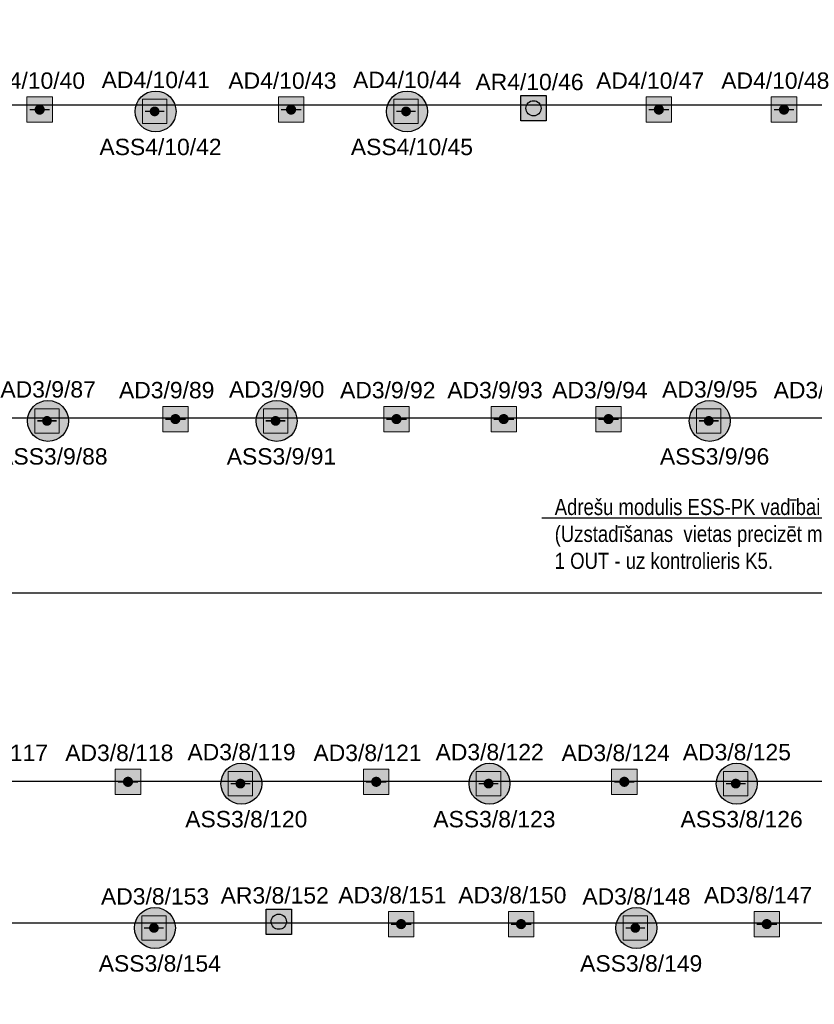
# Model space of a CAD drawing. Header units: millimetres. Extents: x -197461 to 862495, y -970068 to 63888.
# Tile 20 of 205: x -82921 to -72666, y -688434 to -675723. Entities that reach past the tile are written whole.
import ezdxf
from ezdxf import colors
from ezdxf.entities.mleader import LeaderData, LeaderLine
from ezdxf.math import Vec2, Vec3

# ---------------------------------------------------------------- set-up
doc = ezdxf.new("R2010")
doc.units = ezdxf.units.MM
doc.layers.get('0').update_dxf_attribs({"linetype": 'CONTINUOUS'})
doc.layers.add('UAS', color=240, linetype='CONTINUOUS')
doc.styles.add('ARIAL', font='arialbd.ttf')

# ---------------------------------------------------------------- blocks, each defined once
blk = doc.blocks.new('AD-proj')
at = {"lineweight": 5}
blk.add_lwpolyline([(-250, -250), (250, -250), (250, 250), (-250, 250)], close=True, dxfattribs=at)
at = {"const_width": 30}
blk.add_lwpolyline([(-200, 0), (200, 0)], dxfattribs=at)
at = {"const_width": 100}
blk.add_lwpolyline([(-50, 0, 1), (50, 0, 1)], format="xyb", close=True, dxfattribs=at)
blk = doc.blocks.new('AP')
blk.add_hatch(color=256).paths.add_polyline_path([(150, 0, 1), (-150, 0, 1)])
for p, q in [((-250, 250), (250, 250)), ((-250, -250), (-250, 250)), ((250, 250), (250, -250)), ((250, -250), (-250, -250))]:
    blk.add_line(p, q)
blk.add_circle((0, 0), 150)

msp = doc.modelspace()

# ---------------------------------------------------------------- hatches: boundary and pattern name
at = {"layer": 'UAS', "lineweight": 50, "true_color": 0xffffff}
h = msp.add_hatch(color=7, dxfattribs=at)
h.dxf.hatch_style = 1
h.paths.add_polyline_path([(-82696.44238, -676883.60783), (-82630.97144, -676883.60783, 1)], flags=16)
h.paths.add_polyline_path([(-82500.02956, -677047.28518), (-82500.02956, -676719.93048), (-82827.38426, -676719.93048), (-82827.38426, -677047.28518)])
h = msp.add_hatch(color=7, dxfattribs=at)
h.dxf.hatch_style = 1
h.paths.add_polyline_path([(-81148.4096, -676906.85997, -1), (-81211.49653, -676906.85997, -1)], flags=0)
h.paths.add_polyline_path([(-81337.6704, -676749.14264), (-81337.6704, -677064.5773), (-81022.23573, -677064.5773), (-81022.23573, -676749.14264)], flags=16)
h.paths.add_polyline_path([(-80903.37189, -676907.57714, 1), (-81431.4192, -676907.57714, 1)])
h.paths.add_polyline_path([(-81022.23573, -677064.5773), (-81337.6704, -677064.5773), (-81337.6704, -676749.14264), (-81022.23573, -676749.14264)], flags=16)
h = msp.add_hatch(color=7, dxfattribs=at)
h.dxf.hatch_style = 1
h.paths.add_polyline_path([(-79451.74991, -676883.60783), (-79386.27897, -676883.60783, 1)], flags=16)
h.paths.add_polyline_path([(-79255.33709, -677047.28518), (-79255.33709, -676719.93048), (-79582.69178, -676719.93048), (-79582.69178, -677047.28518)])
h = msp.add_hatch(color=7, dxfattribs=at)
h.dxf.hatch_style = 1
h.paths.add_polyline_path([(-77903.71712, -676906.85997, -1), (-77966.80406, -676906.85997, -1)], flags=0)
h.paths.add_polyline_path([(-78092.97792, -676749.14264), (-78092.97792, -677064.5773), (-77777.54326, -677064.5773), (-77777.54326, -676749.14264)], flags=16)
h.paths.add_polyline_path([(-77658.67941, -676907.57714, 1), (-78186.72672, -676907.57714, 1)])
h.paths.add_polyline_path([(-77777.54326, -677064.5773), (-78092.97792, -677064.5773), (-78092.97792, -676749.14264), (-77777.54326, -676749.14264)], flags=16)
h = msp.add_hatch(color=7, dxfattribs=at)
h.dxf.hatch_style = 1
h.paths.add_polyline_path([(-76126.22656, -677030.58545), (-76126.22656, -676703.23075), (-76453.58125, -676703.23075), (-76453.58125, -677030.58545)])
h.paths.add_polyline_path([(-76388.11032, -676866.9081, -1), (-76191.6975, -676866.9081, -1)], flags=16)
h = msp.add_hatch(color=7, dxfattribs=at)
h.dxf.hatch_style = 1
h.paths.add_polyline_path([(-74705.63522, -676883.60783), (-74640.16428, -676883.60783, 1)], flags=16)
h.paths.add_polyline_path([(-74509.2224, -677047.28518), (-74509.2224, -676719.93048), (-74836.5771, -676719.93048), (-74836.5771, -677047.28518)])
h = msp.add_hatch(color=7, dxfattribs=at)
h.dxf.hatch_style = 1
h.paths.add_polyline_path([(-73090.348, -676883.60783), (-73024.87706, -676883.60783, 1)], flags=16)
h.paths.add_polyline_path([(-72893.93518, -677047.28518), (-72893.93518, -676719.93048), (-73221.28988, -676719.93048), (-73221.28988, -677047.28518)])
at = {"layer": 'UAS', "lineweight": 50, "true_color": 0xc7c8ca}
h = msp.add_hatch(color=9, dxfattribs=at)
h.dxf.hatch_style = 1
h.paths.add_polyline_path([(-82537.43998, -680902.32092, -1), (-82600.52691, -680902.32092, -1)], flags=0)
h.paths.add_polyline_path([(-82726.70078, -680744.60358), (-82726.70078, -681060.03825), (-82411.26611, -681060.03825), (-82411.26611, -680744.60358)], flags=16)
h.paths.add_polyline_path([(-82292.40227, -680903.03809, 1), (-82820.44958, -680903.03809, 1)])
h.paths.add_polyline_path([(-82411.26611, -681060.03825), (-82726.70078, -681060.03825), (-82726.70078, -680744.60358), (-82411.26611, -680744.60358)], flags=16)
h = msp.add_hatch(color=9, dxfattribs=at)
h.dxf.hatch_style = 1
h.paths.add_polyline_path([(-79587.56888, -680902.32092, -1), (-79650.65581, -680902.32092, -1)], flags=0)
h.paths.add_polyline_path([(-79776.82968, -680744.60358), (-79776.82968, -681060.03825), (-79461.39501, -681060.03825), (-79461.39501, -680744.60358)], flags=16)
h.paths.add_polyline_path([(-79342.53117, -680903.03809, 1), (-79870.57848, -680903.03809, 1)])
h.paths.add_polyline_path([(-79461.39501, -681060.03825), (-79776.82968, -681060.03825), (-79776.82968, -680744.60358), (-79461.39501, -680744.60358)], flags=16)
h = msp.add_hatch(color=9, dxfattribs=at)
h.dxf.hatch_style = 1
h.paths.add_polyline_path([(-73997.25716, -680902.32092, -1), (-74060.34409, -680902.32092, -1)], flags=0)
h.paths.add_polyline_path([(-74186.51795, -680744.60358), (-74186.51795, -681060.03825), (-73871.08329, -681060.03825), (-73871.08329, -680744.60358)], flags=16)
h.paths.add_polyline_path([(-73752.21945, -680903.03809, 1), (-74280.26676, -680903.03809, 1)])
h.paths.add_polyline_path([(-73871.08329, -681060.03825), (-74186.51795, -681060.03825), (-74186.51795, -680744.60358), (-73871.08329, -680744.60358)], flags=16)
at = {"layer": 'UAS', "lineweight": 50, "true_color": 0xffffff}
h = msp.add_hatch(color=7, dxfattribs=at)
h.dxf.hatch_style = 1
h.paths.add_polyline_path([(-80944.94682, -680879.06878), (-80879.47589, -680879.06878, 1)], flags=16)
h.paths.add_polyline_path([(-80748.53401, -681042.74613), (-80748.53401, -680715.39143), (-81075.8887, -680715.39143), (-81075.8887, -681042.74613)])
h = msp.add_hatch(color=7, dxfattribs=at)
h.dxf.hatch_style = 1
h.paths.add_polyline_path([(-78091.9991, -680879.06878), (-78026.52816, -680879.06878, 1)], flags=16)
h.paths.add_polyline_path([(-77895.58628, -681042.74613), (-77895.58628, -680715.39143), (-78222.94098, -680715.39143), (-78222.94098, -681042.74613)])
h = msp.add_hatch(color=7, dxfattribs=at)
h.dxf.hatch_style = 1
h.paths.add_polyline_path([(-76707.81795, -680879.06878), (-76642.34701, -680879.06878, 1)], flags=16)
h.paths.add_polyline_path([(-76511.40513, -681042.74613), (-76511.40513, -680715.39143), (-76838.75983, -680715.39143), (-76838.75983, -681042.74613)])
h = msp.add_hatch(color=7, dxfattribs=at)
h.dxf.hatch_style = 1
h.paths.add_polyline_path([(-75354.6351, -680879.06878), (-75289.16416, -680879.06878, 1)], flags=16)
h.paths.add_polyline_path([(-75158.22228, -681042.74613), (-75158.22228, -680715.39143), (-75485.57698, -680715.39143), (-75485.57698, -681042.74613)])
at = {"layer": 'UAS', "lineweight": 50, "true_color": 0xc7c8ca}
h = msp.add_hatch(color=9, dxfattribs=at)
h.dxf.hatch_style = 1
h.paths.add_polyline_path([(-80041.18745, -685585.04588, -1), (-80104.27438, -685585.04588, -1)], flags=0)
h.paths.add_polyline_path([(-80230.44825, -685427.32854), (-80230.44825, -685742.76321), (-79915.01358, -685742.76321), (-79915.01358, -685427.32854)], flags=16)
h.paths.add_polyline_path([(-79796.14974, -685585.76305, 1), (-80324.19705, -685585.76305, 1)])
h.paths.add_polyline_path([(-79915.01358, -685742.76321), (-80230.44825, -685742.76321), (-80230.44825, -685427.32854), (-79915.01358, -685427.32854)], flags=16)
at = {"layer": 'UAS', "lineweight": 50, "true_color": 0xffffff}
h = msp.add_hatch(color=7, dxfattribs=at)
h.dxf.hatch_style = 1
h.paths.add_polyline_path([(-76839.0946, -685585.04588, -1), (-76902.18154, -685585.04588, -1)], flags=0)
h.paths.add_polyline_path([(-77028.3554, -685427.32854), (-77028.3554, -685742.76321), (-76712.92074, -685742.76321), (-76712.92074, -685427.32854)], flags=16)
h.paths.add_polyline_path([(-76594.0569, -685585.76305, 1), (-77122.1042, -685585.76305, 1)])
h.paths.add_polyline_path([(-76712.92074, -685742.76321), (-77028.3554, -685742.76321), (-77028.3554, -685427.32854), (-76712.92074, -685427.32854)], flags=16)
h = msp.add_hatch(color=7, dxfattribs=at)
h.dxf.hatch_style = 1
h.paths.add_polyline_path([(-73648.6031, -685585.04588, -1), (-73711.69003, -685585.04588, -1)], flags=0)
h.paths.add_polyline_path([(-73837.8639, -685427.32854), (-73837.8639, -685742.76321), (-73522.42924, -685742.76321), (-73522.42924, -685427.32854)], flags=16)
h.paths.add_polyline_path([(-73403.56539, -685585.76305, 1), (-73931.6127, -685585.76305, 1)])
h.paths.add_polyline_path([(-73522.42924, -685742.76321), (-73837.8639, -685742.76321), (-73837.8639, -685427.32854), (-73522.42924, -685427.32854)], flags=16)
h = msp.add_hatch(color=7, dxfattribs=at)
h.dxf.hatch_style = 1
h.paths.add_polyline_path([(-81556.5646, -685561.79374), (-81491.09367, -685561.79374, 1)], flags=16)
h.paths.add_polyline_path([(-81360.15179, -685725.47109), (-81360.15179, -685398.11639), (-81687.50648, -685398.11639), (-81687.50648, -685725.47109)])
h = msp.add_hatch(color=7, dxfattribs=at)
h.dxf.hatch_style = 1
h.paths.add_polyline_path([(-78353.05996, -685561.79374), (-78287.58902, -685561.79374, 1)], flags=16)
h.paths.add_polyline_path([(-78156.64714, -685725.47109), (-78156.64714, -685398.11639), (-78484.00184, -685398.11639), (-78484.00184, -685725.47109)])
h = msp.add_hatch(color=7, dxfattribs=at)
h.dxf.hatch_style = 1
h.paths.add_polyline_path([(-75150.96711, -685561.79374), (-75085.49618, -685561.79374, 1)], flags=16)
h.paths.add_polyline_path([(-74954.5543, -685725.47109), (-74954.5543, -685398.11639), (-75281.90899, -685398.11639), (-75281.90899, -685725.47109)])
h = msp.add_hatch(color=7, dxfattribs=at)
h.dxf.hatch_style = 1
h.paths.add_polyline_path([(-81157.49425, -687447.94943, -1), (-81220.58118, -687447.94943, -1)], flags=0)
h.paths.add_polyline_path([(-81346.75505, -687290.2321), (-81346.75505, -687605.66677), (-81031.32038, -687605.66677), (-81031.32038, -687290.2321)], flags=16)
h.paths.add_polyline_path([(-80912.45654, -687448.66661, 1), (-81440.50385, -687448.66661, 1)])
h.paths.add_polyline_path([(-81031.32038, -687605.66677), (-81346.75505, -687605.66677), (-81346.75505, -687290.2321), (-81031.32038, -687290.2321)], flags=16)
h = msp.add_hatch(color=7, dxfattribs=at)
h.dxf.hatch_style = 1
h.paths.add_polyline_path([(-79414.19388, -687531.28525), (-79414.19388, -687203.93055), (-79741.54857, -687203.93055), (-79741.54857, -687531.28525)])
h.paths.add_polyline_path([(-79676.07763, -687367.6079, -1), (-79479.66482, -687367.6079, -1)], flags=16)
h = msp.add_hatch(color=7, dxfattribs=at)
h.dxf.hatch_style = 1
h.paths.add_polyline_path([(-78032.15091, -687398.74443), (-77966.67997, -687398.74443, 1)], flags=16)
h.paths.add_polyline_path([(-77835.73809, -687562.42178), (-77835.73809, -687235.06709), (-78163.09279, -687235.06709), (-78163.09279, -687562.42178)])
h = msp.add_hatch(color=7, dxfattribs=at)
h.dxf.hatch_style = 1
h.paths.add_polyline_path([(-76483.95504, -687398.74443), (-76418.4841, -687398.74443, 1)], flags=16)
h.paths.add_polyline_path([(-76287.54222, -687562.42178), (-76287.54222, -687235.06709), (-76614.89692, -687235.06709), (-76614.89692, -687562.42178)])
h = msp.add_hatch(color=7, dxfattribs=at)
h.dxf.hatch_style = 1
h.paths.add_polyline_path([(-74944.51584, -687447.94943, -1), (-75007.60278, -687447.94943, -1)], flags=0)
h.paths.add_polyline_path([(-75133.77664, -687290.2321), (-75133.77664, -687605.66677), (-74818.34198, -687605.66677), (-74818.34198, -687290.2321)], flags=16)
h.paths.add_polyline_path([(-74699.47814, -687448.66661, 1), (-75227.52544, -687448.66661, 1)])
h.paths.add_polyline_path([(-74818.34198, -687605.66677), (-75133.77664, -687605.66677), (-75133.77664, -687290.2321), (-74818.34198, -687290.2321)], flags=16)
h = msp.add_hatch(color=7, dxfattribs=at)
h.dxf.hatch_style = 1
h.paths.add_polyline_path([(-73313.22879, -687398.74443), (-73247.75785, -687398.74443, 1)], flags=16)
h.paths.add_polyline_path([(-73116.81597, -687562.42178), (-73116.81597, -687235.06709), (-73444.17066, -687235.06709), (-73444.17066, -687562.42178)])

# ---------------------------------------------------------------- linework, layer by layer
at = {"layer": 'UAS', "color": 1}
for points in [[(-132744.161, -700236.98476), (-131436.46277, -700236.98476), (-131436.46277, -676824.11101), (-60564.66943, -676824.11101), (-60564.66943, -674060.59034), (-93687.97077, -674060.59034), (-93687.97077, -671879.85465), (-59843.29928, -671879.85465), (-59843.29928, -667323.16657), (-113851.28534, -667323.16657), (-113851.28534, -671872.34418), (-93846.6452, -671872.34418), (-93846.6452, -674099.56136), (-131680.02955, -674099.56136), (-131680.02955, -699971.28088), (-132767.24092, -699971.28088)], [(-132751.52693, -700833.8171), (-130933.00141, -700833.8171), (-130933.00141, -687382.16858), (-60974.58347, -687382.16858), (-60974.58347, -685557.34591), (-105416.74223, -685557.34591), (-105416.74223, -683122.64493), (-61063.77261, -683122.64493), (-61063.77261, -680867.69462), (-130762.66426, -680867.69462), (-130762.66426, -683188.34767), (-105616.17481, -683188.34767), (-105616.17481, -685576.06646), (-131263.54755, -685576.06646), (-131263.54755, -700601.07585), (-132767.3023, -700601.07585)]]:
    msp.add_lwpolyline(points, dxfattribs=at)
at = {"layer": 'UAS', "color": 1, "lineweight": 30}
for centre in [(-81167.39554, -676907.57714), (-77922.70307, -676907.57714), (-82556.42593, -680903.03809), (-79606.55483, -680903.03809), (-74016.2431, -680903.03809), (-80060.17339, -685585.76305), (-76858.08055, -685585.76305), (-73667.58905, -685585.76305), (-81176.48019, -687448.66661), (-74963.50179, -687448.66661)]:
    msp.add_circle(centre, 264.02365, dxfattribs=at)

# ---------------------------------------------------------------- block references
at = {"layer": 'UAS'}
for p, xscale, yscale, zscale in [((-82663.70691, -676883.60783), 0.6547093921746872, 0.6547093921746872, 0.6547093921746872), ((-79419.01444, -676883.60783), 0.6547093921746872, 0.6547093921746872, 0.6547093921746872), ((-74672.89975, -676883.60783), 0.6547093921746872, 0.6547093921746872, 0.6547093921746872), ((-73057.61253, -676883.60783), 0.6547093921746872, 0.6547093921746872, 0.6547093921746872), ((-81179.95306, -676906.85997), 0.6308693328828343, 0.6308693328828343, 0.6308693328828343), ((-77935.26059, -676906.85997), 0.6308693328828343, 0.6308693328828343, 0.6308693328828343), ((-82568.98345, -680902.32092), 0.6308693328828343, 0.6308693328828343, 0.6308693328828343), ((-80912.21136, -680879.06878), 0.6547093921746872, 0.6547093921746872, 0.6547093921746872), ((-79619.11235, -680902.32092), 0.6308693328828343, 0.6308693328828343, 0.6308693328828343), ((-78059.26363, -680879.06878), 0.6547093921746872, 0.6547093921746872, 0.6547093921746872), ((-76675.08248, -680879.06878), 0.6547093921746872, 0.6547093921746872, 0.6547093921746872), ((-75321.89963, -680879.06878), 0.6547093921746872, 0.6547093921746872, 0.6547093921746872), ((-74028.80062, -680902.32092), 0.6308693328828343, 0.6308693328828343, 0.6308693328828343), ((-81523.82913, -685561.79374), 0.6547093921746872, 0.6547093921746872, 0.6547093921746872), ((-80072.73091, -685585.04588), 0.6308693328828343, 0.6308693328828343, 0.6308693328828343), ((-78320.32449, -685561.79374), 0.6547093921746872, 0.6547093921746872, 0.6547093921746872), ((-76870.63807, -685585.04588), 0.6308693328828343, 0.6308693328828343, 0.6308693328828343), ((-75118.23164, -685561.79374), 0.6547093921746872, 0.6547093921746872, 0.6547093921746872), ((-73680.14657, -685585.04588), 0.6308693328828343, 0.6308693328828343, 0.6308693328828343), ((-81189.03771, -687447.94943), 0.6308693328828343, 0.6308693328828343, 0.6308693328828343), ((-77999.41544, -687398.74443), 0.6547093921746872, 0.6547093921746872, 0.6547093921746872), ((-76451.21957, -687398.74443), 0.6547093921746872, 0.6547093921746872, 0.6547093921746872), ((-74976.05931, -687447.94943), 0.6308693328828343, 0.6308693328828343, 0.6308693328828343), ((-73280.49332, -687398.74443), 0.6547093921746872, 0.6547093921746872, 0.6547093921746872)]:
    msp.add_blockref('AD-proj', p, dxfattribs=dict(at, xscale=xscale, yscale=yscale, zscale=zscale))
at = {"layer": 'UAS', "color": 97, "xscale": 0.6547093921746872, "yscale": 0.6547093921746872, "zscale": 0.6547093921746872}
for p in [(-76289.90391, -676866.9081), (-79577.87123, -687367.6079)]:
    msp.add_blockref('AP', p, dxfattribs=at)

# ---------------------------------------------------------------- next in the draw order: texts
at = {"layer": 'UAS', "color": 251, "linetype": 'Continuous', "lineweight": 20, "true_color": 0x636466, "char_height": 211.43847656, "attachment_point": 5, "style": 'ARIAL', "bg_fill": 3, "box_fill_scale": 1.1, "bg_fill_color": 256, "bg_fill_transparency": 0}
for s, insert, width in [('\\A1;{\\fArial|b0|i0|c186|p34;\\C1;AD\\fArial|b0|i0|c0|p34;4\\fArial|b0|i0|c186|p34;/\\fArial|b0|i0|c0|p34;10\\fArial|b0|i0|c186|p34;/\\fArial|b0|i0|c0|p34;40}', (-82775.57538, -676510.95028), 1215.9875825), ('\\A1;{\\fArial|b0|i0|c186|p34;\\C1;AD\\fArial|b0|i0|c0|p34;4\\fArial|b0|i0|c186|p34;/\\fArial|b0|i0|c0|p34;10\\fArial|b0|i0|c186|p34;/\\fArial|b0|i0|c0|p34;41}', (-81165.54855, -676501.52652), 1384.0133841), ('\\A1;{\\fArial|b0|i0|c186|p34;\\C1;AD\\fArial|b0|i0|c0|p34;4\\fArial|b0|i0|c186|p34;/\\fArial|b0|i0|c0|p34;10\\fArial|b0|i0|c186|p34;/\\fArial|b0|i0|c0|p34;43}', (-79530.8829, -676510.95028), 1215.9875825), ('\\A1;{\\fArial|b0|i0|c186|p34;\\C1;AD\\fArial|b0|i0|c0|p34;4\\fArial|b0|i0|c186|p34;/\\fArial|b0|i0|c0|p34;10\\fArial|b0|i0|c186|p34;/\\fArial|b0|i0|c0|p34;44}', (-77920.85607, -676501.52652), 1384.0133841), ('\\A1;{\\fArial|b0|i0|c186|p34;\\C1;AD\\fArial|b0|i0|c0|p34;4\\fArial|b0|i0|c186|p34;/\\fArial|b0|i0|c0|p34;10\\fArial|b0|i0|c186|p34;/\\fArial|b0|i0|c0|p34;47}', (-74784.76822, -676510.95028), 1215.9875825), ('\\A1;{\\fArial|b0|i0|c186|p34;\\C1;AD\\fArial|b0|i0|c0|p34;4\\fArial|b0|i0|c186|p34;/\\fArial|b0|i0|c0|p34;10\\fArial|b0|i0|c186|p34;/\\fArial|b0|i0|c0|p34;48}', (-73169.481, -676510.95028), 1215.9875825), ('\\A1;{\\fArial|b0|i0|c186|p34;\\C1;ASS\\fArial|b0|i0|c0|p34;4\\fArial|b0|i0|c186|p34;/\\fArial|b0|i0|c0|p34;10\\fArial|b0|i0|c186|p34;/\\fArial|b0|i0|c0|p34;42}', (-81104.25225, -677366.92548), 1193.7764465), ('\\A1;{\\fArial|b0|i0|c186|p34;\\C1;ASS\\fArial|b0|i0|c0|p34;4\\fArial|b0|i0|c186|p34;/\\fArial|b0|i0|c0|p34;10\\fArial|b0|i0|c186|p34;/\\fArial|b0|i0|c0|p34;45}', (-77859.55978, -677366.92548), 1193.7764465), ('\\A1;{\\fArial|b0|i0|c186|p34;\\C1;AD\\fArial|b0|i0|c0|p34;3\\fArial|b0|i0|c186|p34;/\\fArial|b0|i0|c0|p34;9\\fArial|b0|i0|c186|p34;/\\fArial|b0|i0|c0|p34;87}', (-82554.57893, -680496.98746), 1384.0133841), ('\\A1;{\\fArial|b0|i0|c186|p34;\\C1;AD\\fArial|b0|i0|c0|p34;3\\fArial|b0|i0|c186|p34;/\\fArial|b0|i0|c0|p34;9\\fArial|b0|i0|c186|p34;/\\fArial|b0|i0|c0|p34;89}', (-81024.07982, -680506.41123), 1215.9875825), ('\\A1;{\\fArial|b0|i0|c186|p34;\\C1;AD\\fArial|b0|i0|c0|p34;3\\fArial|b0|i0|c186|p34;/\\fArial|b0|i0|c0|p34;9\\fArial|b0|i0|c186|p34;/\\fArial|b0|i0|c0|p34;90}', (-79604.70783, -680496.98746), 1384.0133841), ('\\A1;{\\fArial|b0|i0|c186|p34;\\C1;AD\\fArial|b0|i0|c0|p34;3\\fArial|b0|i0|c186|p34;/\\fArial|b0|i0|c0|p34;9\\fArial|b0|i0|c186|p34;/\\fArial|b0|i0|c0|p34;92}', (-78171.13209, -680506.41123), 1215.9875825), ('\\A1;{\\fArial|b0|i0|c186|p34;\\C1;AD\\fArial|b0|i0|c0|p34;3\\fArial|b0|i0|c186|p34;/\\fArial|b0|i0|c0|p34;9\\fArial|b0|i0|c186|p34;/\\fArial|b0|i0|c0|p34;93}', (-76786.95095, -680506.41123), 1215.9875825), ('\\A1;{\\fArial|b0|i0|c186|p34;\\C1;AD\\fArial|b0|i0|c0|p34;3\\fArial|b0|i0|c186|p34;/\\fArial|b0|i0|c0|p34;9\\fArial|b0|i0|c186|p34;/\\fArial|b0|i0|c0|p34;94}', (-75433.7681, -680506.41123), 1215.9875825), ('\\A1;{\\fArial|b0|i0|c186|p34;\\C1;AD\\fArial|b0|i0|c0|p34;3\\fArial|b0|i0|c186|p34;/\\fArial|b0|i0|c0|p34;9\\fArial|b0|i0|c186|p34;/\\fArial|b0|i0|c0|p34;95}', (-74014.39611, -680496.98746), 1384.0133841), ('\\A1;{\\fArial|b0|i0|c186|p34;\\C1;AD\\fArial|b0|i0|c0|p34;3\\fArial|b0|i0|c186|p34;/\\fArial|b0|i0|c0|p34;9\\fArial|b0|i0|c186|p34;/\\fArial|b0|i0|c0|p34;97}', (-72575.29592, -680506.41123), 1215.9875825), ('\\A1;{\\fArial|b0|i0|c186|p34;\\C1;ASS\\fArial|b0|i0|c0|p34;3\\fArial|b0|i0|c186|p34;/\\fArial|b0|i0|c0|p34;9\\fArial|b0|i0|c186|p34;/\\fArial|b0|i0|c0|p34;88}', (-82493.28264, -681362.38642), 1193.7764465), ('\\A1;{\\fArial|b0|i0|c186|p34;\\C1;ASS\\fArial|b0|i0|c0|p34;3\\fArial|b0|i0|c186|p34;/\\fArial|b0|i0|c0|p34;9\\fArial|b0|i0|c186|p34;/\\fArial|b0|i0|c0|p34;91}', (-79543.41154, -681362.38642), 1193.7764465), ('\\A1;{\\fArial|b0|i0|c186|p34;\\C1;ASS\\fArial|b0|i0|c0|p34;3\\fArial|b0|i0|c186|p34;/\\fArial|b0|i0|c0|p34;9\\fArial|b0|i0|c186|p34;/\\fArial|b0|i0|c0|p34;96}', (-73953.09981, -681362.38642), 1193.7764465), ('\\A1;{\\fArial|b0|i0|c186|p34;\\C1;AD\\fArial|b0|i0|c0|p34;3\\fArial|b0|i0|c186|p34;/\\fArial|b0|i0|c0|p34;8\\fArial|b0|i0|c186|p34;/\\fArial|b0|i0|c0|p34;117}', (-83253.80843, -685189.13619), 1215.9875825), ('\\A1;{\\fArial|b0|i0|c186|p34;\\C1;AD\\fArial|b0|i0|c0|p34;3\\fArial|b0|i0|c186|p34;/\\fArial|b0|i0|c0|p34;8\\fArial|b0|i0|c186|p34;/\\fArial|b0|i0|c0|p34;118}', (-81635.6976, -685189.13619), 1215.9875825), ('\\A1;{\\fArial|b0|i0|c186|p34;\\C1;AD\\fArial|b0|i0|c0|p34;3\\fArial|b0|i0|c186|p34;/\\fArial|b0|i0|c0|p34;8\\fArial|b0|i0|c186|p34;/\\fArial|b0|i0|c0|p34;119}', (-80058.3264, -685179.71242), 1384.0133841), ('\\A1;{\\fArial|b0|i0|c186|p34;\\C1;AD\\fArial|b0|i0|c0|p34;3\\fArial|b0|i0|c186|p34;/\\fArial|b0|i0|c0|p34;8\\fArial|b0|i0|c186|p34;/\\fArial|b0|i0|c0|p34;121}', (-78432.19295, -685189.13619), 1215.9875825), ('\\A1;{\\fArial|b0|i0|c186|p34;\\C1;AD\\fArial|b0|i0|c0|p34;3\\fArial|b0|i0|c186|p34;/\\fArial|b0|i0|c0|p34;8\\fArial|b0|i0|c186|p34;/\\fArial|b0|i0|c0|p34;122}', (-76856.23356, -685179.71242), 1384.0133841), ('\\A1;{\\fArial|b0|i0|c186|p34;\\C1;AD\\fArial|b0|i0|c0|p34;3\\fArial|b0|i0|c186|p34;/\\fArial|b0|i0|c0|p34;8\\fArial|b0|i0|c186|p34;/\\fArial|b0|i0|c0|p34;124}', (-75230.10011, -685189.13619), 1215.9875825), ('\\A1;{\\fArial|b0|i0|c186|p34;\\C1;AD\\fArial|b0|i0|c0|p34;3\\fArial|b0|i0|c186|p34;/\\fArial|b0|i0|c0|p34;8\\fArial|b0|i0|c186|p34;/\\fArial|b0|i0|c0|p34;125}', (-73665.74205, -685179.71242), 1384.0133841), ('\\A1;{\\fArial|b0|i0|c186|p34;\\C1;ASS\\fArial|b0|i0|c0|p34;3\\fArial|b0|i0|c186|p34;/\\fArial|b0|i0|c0|p34;8\\fArial|b0|i0|c186|p34;/\\fArial|b0|i0|c0|p34;120}', (-79997.0301, -686045.11138), 1193.7764465), ('\\A1;{\\fArial|b0|i0|c186|p34;\\C1;ASS\\fArial|b0|i0|c0|p34;3\\fArial|b0|i0|c186|p34;/\\fArial|b0|i0|c0|p34;8\\fArial|b0|i0|c186|p34;/\\fArial|b0|i0|c0|p34;123}', (-76794.93726, -686045.11138), 1193.7764465), ('\\A1;{\\fArial|b0|i0|c186|p34;\\C1;ASS\\fArial|b0|i0|c0|p34;3\\fArial|b0|i0|c186|p34;/\\fArial|b0|i0|c0|p34;8\\fArial|b0|i0|c186|p34;/\\fArial|b0|i0|c0|p34;126}', (-73604.44576, -686045.11138), 1193.7764465), ('\\A1;{\\fArial|b0|i0|c186|p34;\\C1;A\\fArial|b0|i0|c0|p34;D3\\fArial|b0|i0|c186|p34;/\\fArial|b0|i0|c0|p34;8\\fArial|b0|i0|c186|p34;/\\fArial|b0|i0|c0|p34;153}', (-81174.6332, -687042.61598), 1384.0133841), ('\\A1;{\\fArial|b0|i0|c186|p34;\\C1;AD\\fArial|b0|i0|c0|p34;3\\fArial|b0|i0|c186|p34;/\\fArial|b0|i0|c0|p34;8\\fArial|b0|i0|c186|p34;/\\fArial|b0|i0|c0|p34;151}', (-78111.28391, -687026.08689), 1215.9875825), ('\\A1;{\\fArial|b0|i0|c186|p34;\\C1;AD\\fArial|b0|i0|c0|p34;3\\fArial|b0|i0|c186|p34;/\\fArial|b0|i0|c0|p34;8\\fArial|b0|i0|c186|p34;/\\fArial|b0|i0|c0|p34;150}', (-76563.08804, -687026.08689), 1215.9875825), ('\\A1;{\\fArial|b0|i0|c186|p34;\\C1;A\\fArial|b0|i0|c0|p34;D3\\fArial|b0|i0|c186|p34;/\\fArial|b0|i0|c0|p34;8\\fArial|b0|i0|c186|p34;/\\fArial|b0|i0|c0|p34;148}', (-74961.6548, -687042.61598), 1384.0133841), ('\\A1;{\\fArial|b0|i0|c186|p34;\\C1;AD\\fArial|b0|i0|c0|p34;3\\fArial|b0|i0|c186|p34;/\\fArial|b0|i0|c0|p34;8\\fArial|b0|i0|c186|p34;/\\fArial|b0|i0|c0|p34;147}', (-73392.36178, -687026.08689), 1215.9875825), ('\\A1;{\\fArial|b0|i0|c186|p34;\\C1;ASS\\fArial|b0|i0|c0|p34;3\\fArial|b0|i0|c186|p34;/\\fArial|b0|i0|c0|p34;8\\fArial|b0|i0|c186|p34;/\\fArial|b0|i0|c0|p34;154}', (-81113.3369, -687908.01494), 1193.7764465), ('\\A1;{\\fArial|b0|i0|c186|p34;\\C1;ASS\\fArial|b0|i0|c0|p34;3\\fArial|b0|i0|c186|p34;/\\fArial|b0|i0|c0|p34;8\\fArial|b0|i0|c186|p34;/\\fArial|b0|i0|c0|p34;149}', (-74900.3585, -687908.01494), 1193.7764465)]:
    msp.add_mtext(s, dxfattribs=dict(at, insert=insert, width=width))
for s, insert in [('\\A1;{\\fArial|b0|i0|c186|p34;\\C1;AR\\fArial|b0|i0|c0|p34;4\\fArial|b0|i0|c186|p34;/\\fArial|b0|i0|c0|p34;10\\fArial|b0|i0|c186|p34;/\\fArial|b0|i0|c0|p34;46}', (-76341.82503, -676528.44287)), ('\\A1;{\\fArial|b0|i0|c186|p34;\\C1;AR\\fArial|b0|i0|c0|p34;3\\fArial|b0|i0|c186|p34;/\\fArial|b0|i0|c0|p34;8\\fArial|b0|i0|c186|p34;/\\fArial|b0|i0|c0|p34;152}', (-79629.79235, -687029.14267))]:
    msp.add_mtext(s, dxfattribs=dict(at, insert=insert))

# ---------------------------------------------------------------- next in the draw order: leaders
at = {"layer": 'UAS', "color": 18, "true_color": 0x000000}
ml = msp.add_multileader_mtext('Standard', dxfattribs=at)
ml.set_content('\\A1;{\\fArial Narrow|b0|i0|c0|p34;\\C256;\\c0;Adre\\fArial Narrow|b0|i0|c186|p34;šu modulis ESS-PK vadībai \\fArial|b0|i0|c186|p34;\\C1;AV\\fArial|b0|i0|c0|p34;K\\fArial|b0|i0|c186|p34;M\\fArial|b0|i0|c0|p34;3\\fArial|b0|i0|c186|p34;/\\fArial|b0|i0|c0|p34;9\\fArial|b0|i0|c186|p34;/1\\fArial|b0|i0|c0|p34;00\\fArial|b0|i0|c186|p34;,  \\C256;\\c0;2. OUT/2 IN \\fArial Narrow|b0|i0|c186|p34;(Uzstadīšanas  vietas precizēt montāžas laikā)\\fArial|b0|i0|c186|p34;\\C1;\\P\\pxql;\\fArial Narrow|b0|i0|c186|p34;\\C256;\\c0;1 OUT - uz kontrolieris \\C5;K\\fArial Narrow|b0|i0|c0|p34;5\\fArial Narrow|b0|i0|c186|p34;.}', color=(41, 19, 236))
ml.set_leader_properties()
ml.build(insert=Vec2(0, 0))
ml.multileader.update_dxf_attribs({"text_right_attachment_type": 6, "dogleg_length": 0.36, "arrow_head_size": 166.99834})
ctx = ml.context
ctx.base_point, ctx.char_height, ctx.arrow_head_size, ctx.landing_gap_size, ctx.plane_origin = Vec3(-76100.30636, -682014.70667), 208.74792195, 166.99834, 83.49917, Vec3(-69813.93859, -694373.80533)
ctx.right_attachment = 6
notes = []
notes.append((ctx, [(1, (1, 1, 0), (-68627.24304, -682159.05031), (-1, 0), 235.97506, [(0, [(-68335.53223, -680968.37006)], 0, [])])]))
ctx.mtext.insert, ctx.mtext.width, ctx.mtext.defined_height, ctx.mtext.flow_direction = Vec3(-76016.80719, -681908.5528), 7162.6712707, 928.09015, 5
for ctx, leaders in notes:
    for number, flags, end, landing, length, lines in leaders:
        leader = LeaderData()
        leader.index, (leader.has_last_leader_line, leader.has_dogleg_vector, leader.attachment_direction) = number, flags
        leader.last_leader_point, leader.dogleg_vector, leader.dogleg_length = Vec3(end), Vec3(landing), length
        for number, points, colour, breaks in lines:
            line = LeaderLine()
            line.index, line.vertices, line.color, line.breaks = number, Vec3.list(points), colors.encode_raw_color(colour), breaks
            leader.lines.append(line)
        ctx.leaders.append(leader)

doc.saveas('drawing.dxf')
